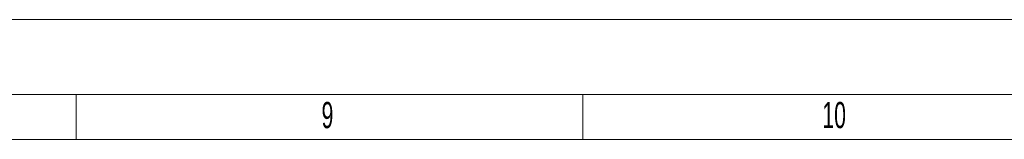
# Model space of a CAD drawing. Header units: millimetres. Extents: x 0 to 841, y 0 to 594.
# Tile 55 of 56: x 548 to 679, y 578 to 594. Entities that reach past the tile are written whole.
import ezdxf

# ---------------------------------------------------------------- set-up
doc = ezdxf.new("R2010")
doc.units = ezdxf.units.MM
doc.layers.add('NOTES', color=6, linetype='Continuous')
doc.styles.add('SLDTEXTSTYLE3', font='TXT', dxfattribs={"width": 0.605})

msp = doc.modelspace()

# ---------------------------------------------------------------- linework, layer by layer
at = {"color": 7, "linetype": 'Continuous', "lineweight": 18}
for p, q in [((841.00104, 593.94307), (0.00104, 593.94307)), ((831.00104, 583.94307), (10.00104, 583.94307)), ((555.33464, 577.94307), (555.33464, 583.94307)), ((622.75134, 577.94307), (622.75134, 583.94307)), ((16.00104, 577.94307), (825.00104, 577.94307))]:
    msp.add_line(p, q, dxfattribs=at)

# ---------------------------------------------------------------- texts
at = {"layer": 'NOTES', "color": 211, "char_height": 3.5, "attachment_point": 1, "style": 'SLDTEXTSTYLE3'}
for s, insert in [('9', (587.97632, 582.9437)), ('10', (654.59302, 582.9437))]:
    msp.add_mtext(s, dxfattribs=dict(at, insert=insert))

doc.saveas('drawing.dxf')
